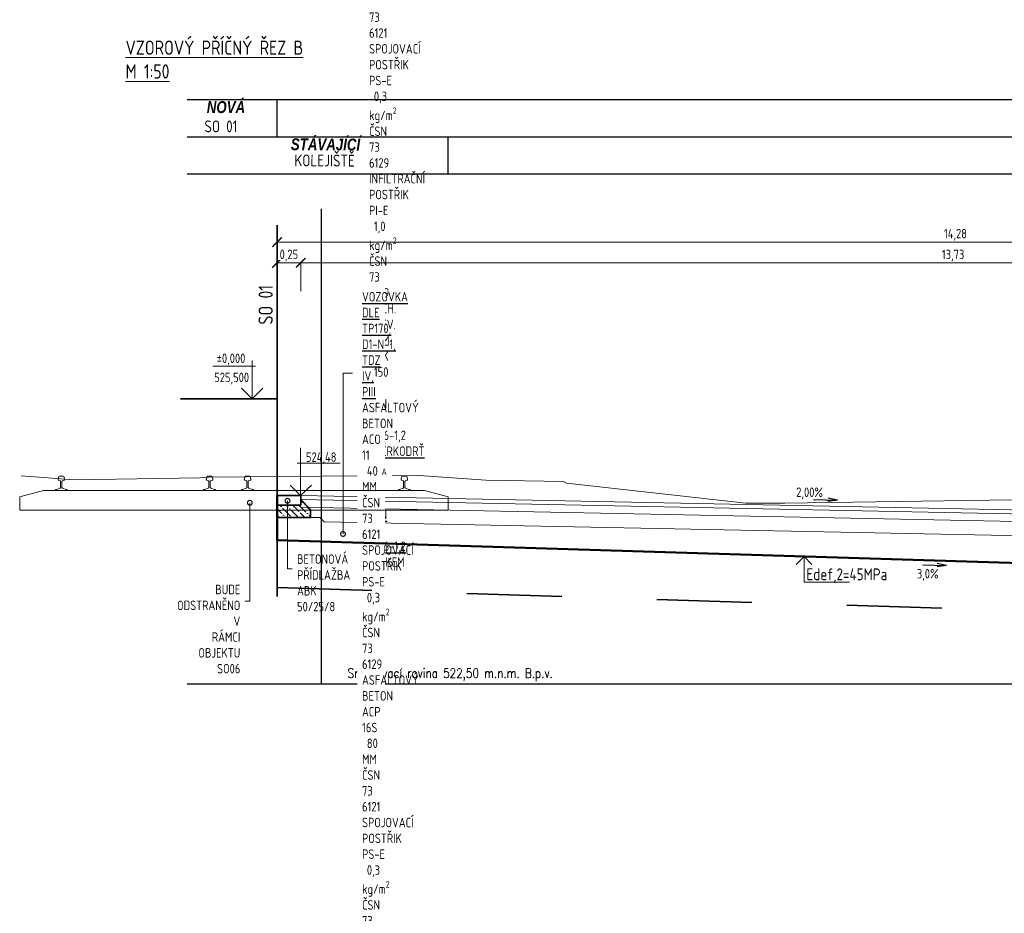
# Model space of a CAD drawing. Header units: metres. Extents: x 3405 to 3724, y 1602 to 1659.
# Tile 4 of 21: x 3405 to 3415, y 1619 to 1628. Entities that reach past the tile are written whole.
import ezdxf
from ezdxf import colors
from ezdxf.entities.mleader import LeaderData, LeaderLine
from ezdxf.enums import TextEntityAlignment as Align
from ezdxf.math import Vec2, Vec3

# ---------------------------------------------------------------- set-up
doc = ezdxf.new("R2010")
doc.units = ezdxf.units.M
doc.header["$LTSCALE"] = 0.5
for name, pattern in [('A_CARA_15', [7.6, 5, -1.3, 0, -1.3]), ('A_CARA_20', [14.4, 5, -2, 5, -0.8, 0, -0.8, 0, -0.8]), ('B_CARA_04', [4, 2, -2])]:
    doc.linetypes.add(name, pattern=pattern)
for name, color, linetype, lineweight in [('RP_Komunikace', 240, 'Continuous', 35), ('RP_VZ_novy', 240, 'Continuous', 18), ('RP_VZ_novy_koty', 240, 'Continuous', 35), ('RP_VZ_novy_plan', 240, 'Continuous', 50), ('RP_VZ_novy_popis', 240, 'Continuous', 35), ('RP_VZ_novy_popis-SO04_2-CH', 240, 'Continuous', 25), ('RP_VZ_novy_popis-SO04_2-P', 240, 'Continuous', 25), ('RP_VZ_novy_srafy', 240, 'Continuous', 18), ('RP_VZ_novy_vymena_plane', 25, 'B_CARA_04', 35), ('RP_VZ_popis', 240, 'Continuous', 35), ('RP_VZ_stavajici', 251, 'A_CARA_20', 18), ('RP_VZ_stávající', 251, 'B_CARA_04', 25), ('RP_VZ_terén', 3, 'Continuous', 18), ('SS_STAV.OK-PODKLADY', 252, 'Continuous', 13)]:
    doc.layers.add(name, color=color, linetype=linetype, lineweight=lineweight)
doc.layers.add('RP_VZ_srafy_hranice', color=111, linetype='Continuous', lineweight=18, plot=False)
doc.layers.add('RP_VZ_srovnavaci rovina', color=8, linetype='Continuous')
doc.styles.add('PM-Poznámka', font='isocpeur.ttf', dxfattribs={"width": 0.8})
doc.styles.add('PM2_Poznámkový', font='isocpeur.ttf', dxfattribs={"width": 0.8, "height": 2})
doc.styles.add('PM_pozn', font='isocpeur.ttf', dxfattribs={"width": 0.8})
doc.styles.add('romans80', font='romans.shx', dxfattribs={"width": 0.8})
doc.dimstyles.new('PM-Kom_Pozn', dxfattribs={"dimscale": 0, "dimtxt": 2, "dimasz": 2, "dimexe": 0, "dimexo": 5, "dimgap": 0.35, "dimtad": 1, "dimzin": 1, "dimtxsty": 'PM-Poznámka', "dimblk": 'ARCHTICK', "dimcen": 2.5, "dimclrd": 256, "dimclre": 256, "dimclrt": 256, "dimaunit": 2, "dimadec": 6, "dimazin": 0, "dimtfac": 1, "dimtmove": 1, "dimatfit": 3, "dimldrblk": 'DOTSMALL', "dimfxl": 10, "dimfxlon": 1, "dimtfill": 1, "dimlwd": 18, "dimlwe": 18, "dimarcsym": 0})

# ---------------------------------------------------------------- blocks, each defined once
blk = doc.blocks.new('_DotSmall')
at = {"color": 0, "linetype": 'ByBlock', "const_width": 0.5}
blk.add_lwpolyline([(-0.0625, 0, 1), (0.0625, 0, 1)], format="xyb", close=True, dxfattribs=at)
blk = doc.blocks.new('S49')
blk.add_lwpolyline([(62, 0), (0, 0), (-62, 0), (-62, 8, -0.414214), (-60, 10), (-52, 10), (-13, 23, 0.325197), (-7, 31), (-7, 94, 0.302499), (-10, 99), (-31, 108, -0.343815), (-34, 113), (-30, 140, -0.371038), (-20, 149), (0, 149), (20, 149, -0.371038), (30, 140), (34, 113, -0.343815), (31, 108), (10, 99, 0.302499), (7, 94), (7, 31, 0.325197), (13, 23), (52, 10), (60, 10, -0.414214), (62, 8)], format="xyb", close=True)
blk = doc.blocks.new('_ARCHTICK')
at = {"color": 0, "linetype": 'ByBlock', "const_width": 0.15}
blk.add_lwpolyline([(-0.5, -0.5), (0.5, 0.5)], dxfattribs=at)
blk = doc.blocks.new('*D19')
at = {"layer": 'Defpoints', "color": 0, "transparency": 16777216}
for p in [(3407.468, 1623.373), (3407.718, 1623.373)]:
    blk.add_point(p, dxfattribs=at)
at = {"layer": 'RP_VZ_novy', "linetype": 'Continuous', "lineweight": 18, "transparency": 16777216}
for p, q in [((3407.468, 1625.524), (3407.468, 1625.824)), ((3407.468, 1625.824), (3407.718, 1625.824)), ((3407.718, 1625.524), (3407.718, 1625.824))]:
    blk.add_line(p, q, dxfattribs=at)
at = {"layer": 'RP_VZ_novy', "lineweight": 18, "transparency": 16777216, "xscale": 0.1, "yscale": 0.1, "zscale": 0.1, "rotation": 180}
blk.add_blockref('_ARCHTICK', (3407.468, 1625.824), dxfattribs=at)
at = {"layer": 'RP_VZ_novy', "lineweight": 18, "transparency": 16777216, "xscale": 0.1, "yscale": 0.1, "zscale": 0.1}
blk.add_blockref('_ARCHTICK', (3407.718, 1625.824), dxfattribs=at)
at = {"layer": 'RP_VZ_novy', "transparency": 16777216, "insert": (3407.593, 1625.901), "char_height": 0.1, "attachment_point": 5, "style": 'PM-Poznámka', "bg_fill": 3, "box_fill_scale": 1.1, "bg_fill_color": 256, "bg_fill_true_color": 13158600, "bg_fill_transparency": 0}
blk.add_mtext('0,25', dxfattribs=at)
at = {"layer": 'Defpoints', "color": 0, "transparency": 16777216}
blk.add_point((3407.718, 1625.824), dxfattribs=at)
blk = doc.blocks.new('*D20')
at = {"layer": 'Defpoints', "color": 0, "transparency": 16777216}
for p in [(3421.451, 1625.824), (3407.718, 1623.373), (3421.451, 1623.094)]:
    blk.add_point(p, dxfattribs=at)
at = {"layer": 'RP_VZ_novy', "linetype": 'Continuous', "lineweight": 18, "transparency": 16777216}
for p, q in [((3407.718, 1625.524), (3407.718, 1625.824)), ((3407.718, 1625.824), (3421.451, 1625.824)), ((3421.451, 1625.524), (3421.451, 1625.824))]:
    blk.add_line(p, q, dxfattribs=at)
at = {"layer": 'RP_VZ_novy', "lineweight": 18, "transparency": 16777216, "xscale": 0.1, "yscale": 0.1, "zscale": 0.1, "rotation": 180}
blk.add_blockref('_ARCHTICK', (3407.718, 1625.824), dxfattribs=at)
at = {"layer": 'RP_VZ_novy', "lineweight": 18, "transparency": 16777216, "xscale": 0.1, "yscale": 0.1, "zscale": 0.1}
blk.add_blockref('_ARCHTICK', (3421.451, 1625.824), dxfattribs=at)
at = {"layer": 'RP_VZ_novy', "transparency": 16777216, "insert": (3414.584, 1625.901), "char_height": 0.1, "attachment_point": 5, "style": 'PM-Poznámka', "bg_fill": 3, "box_fill_scale": 1.1, "bg_fill_color": 256, "bg_fill_true_color": 13158600, "bg_fill_transparency": 0}
blk.add_mtext('13,73', dxfattribs=at)
blk = doc.blocks.new('*D23')
at = {"layer": 'Defpoints', "color": 0, "transparency": 16777216}
for p in [(3421.751, 1626.042), (3407.468, 1623.373), (3421.751, 1623.217)]:
    blk.add_point(p, dxfattribs=at)
at = {"layer": 'RP_VZ_novy_koty', "linetype": 'Continuous', "lineweight": 18, "transparency": 16777216}
for p, q in [((3407.468, 1625.542), (3407.468, 1626.042)), ((3407.468, 1626.042), (3421.751, 1626.042)), ((3421.751, 1625.542), (3421.751, 1626.042))]:
    blk.add_line(p, q, dxfattribs=at)
at = {"layer": 'RP_VZ_novy_koty', "lineweight": 18, "transparency": 16777216, "xscale": 0.1, "yscale": 0.1, "zscale": 0.1, "rotation": 180}
blk.add_blockref('_ARCHTICK', (3407.468, 1626.042), dxfattribs=at)
at = {"layer": 'RP_VZ_novy_koty', "lineweight": 18, "transparency": 16777216, "xscale": 0.1, "yscale": 0.1, "zscale": 0.1}
blk.add_blockref('_ARCHTICK', (3421.751, 1626.042), dxfattribs=at)
at = {"layer": 'RP_VZ_novy_koty', "transparency": 16777216, "insert": (3414.609, 1626.12), "char_height": 0.1, "attachment_point": 5, "style": 'PM-Poznámka', "bg_fill": 3, "box_fill_scale": 1.1, "bg_fill_color": 256, "bg_fill_true_color": 13158600, "bg_fill_transparency": 0}
blk.add_mtext('14,28', dxfattribs=at)

msp = doc.modelspace()

# ---------------------------------------------------------------- hatches: boundary and pattern name
at = {"layer": 'RP_VZ_novy_srafy', "lineweight": 15}
h = msp.add_hatch(dxfattribs=at)
h.set_pattern_fill('ANSI36', color=256, scale=0.015, angle=90)
h.set_pattern_definition([(135, (34.98061, -9.536417), (-0.09260889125, 0.02525697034), [0.1190625, -0.0238125, 0, -0.0238125])])
h.paths.add_polyline_path([(3407.468, 1623.273), (3407.468, 1623.143), (3407.82, 1623.143), (3407.82, 1623.228), (3407.718, 1623.331), (3407.718, 1623.273)])

# ---------------------------------------------------------------- linework, layer by layer
at = {"layer": 'RP_VZ_novy', "color": 240, "lineweight": 25}
msp.add_line((3407.468, 1627.152), (3407.468, 1627.542), dxfattribs=at)
at = {"layer": 'RP_VZ_novy', "lineweight": 35}
for points in [[(3407.467, 1623.143), (3407.82, 1623.143), (3407.82, 1623.228), (3407.718, 1623.331), (3407.718, 1623.273), (3407.467, 1623.273)], [(3407.467, 1623.143), (3407.468, 1623.273)]]:
    msp.add_lwpolyline(points, dxfattribs=at)
msp.add_lwpolyline([(3407.468, 1623.273), (3407.718, 1623.273), (3407.718, 1623.373), (3407.468, 1623.373)], close=True, dxfattribs=at)
at = {"layer": 'RP_VZ_novy'}
msp.add_lwpolyline([(3407.82, 1623.143), (3407.92, 1623.143), (3407.965, 1623.098)], dxfattribs=at)
at = {"layer": 'RP_VZ_novy_koty', "color": 241}
for p, q in [((3407.468, 1622.313), (3407.468, 1626.222)), ((3407.468, 1624.393), (3406.451, 1624.393))]:
    msp.add_line(p, q, dxfattribs=at)
at = {"layer": 'RP_VZ_novy_koty', "color": 241, "linetype": 'Continuous', "lineweight": 18}
for p, q in [((3407.206, 1624.796), (3407.206, 1624.393)), ((3406.791, 1624.735), (3407.241, 1624.735)), ((3407.206, 1624.393), (3407.094, 1624.506)), ((3407.319, 1624.506), (3407.206, 1624.393))]:
    msp.add_line(p, q, dxfattribs=at)
at = {"layer": 'RP_VZ_novy_plan'}
msp.add_lwpolyline([(3407.468, 1622.905), (3407.468, 1623.373)], dxfattribs=at)
at = {"layer": 'RP_VZ_novy_popis-SO04_2-P', "lineweight": 25}
for p, q in [((3413.116, 1623.331), (3413.366, 1623.326)), ((3413.366, 1623.326), (3413.268, 1623.345)), ((3413.366, 1623.326), (3413.267, 1623.311)), ((3414.265, 1622.644), (3414.515, 1622.639)), ((3414.515, 1622.639), (3414.417, 1622.658)), ((3414.515, 1622.639), (3414.417, 1622.623))]:
    msp.add_line(p, q, dxfattribs=at)
at = {"layer": 'RP_VZ_novy_popis-SO04_2-P', "lineweight": 18}
for points in [[(3412.932, 1622.65), (3413.015, 1622.733), (3413.099, 1622.65)], [(3413.015, 1622.733), (3413.015, 1622.462), (3413.495, 1622.462)]]:
    msp.add_lwpolyline(points, dxfattribs=at)
at = {"layer": 'RP_VZ_srafy_hranice'}
msp.add_lwpolyline([(3407.468, 1623.273), (3407.468, 1623.143), (3407.82, 1623.143), (3407.82, 1623.228), (3407.718, 1623.331), (3407.718, 1623.273)], close=True, dxfattribs=at)
at = {"layer": 'RP_VZ_srovnavaci rovina', "linetype": 'A_CARA_15', "ltscale": 2}
msp.add_line((3407.938, 1621.393), (3407.938, 1626.393), dxfattribs=at)
at = {"layer": 'RP_VZ_srovnavaci rovina'}
msp.add_line((3406.524, 1621.393), (3423.191, 1621.393), dxfattribs=at)
at = {"layer": 'RP_VZ_terén'}
msp.add_lwpolyline([(3404.774, 1623.582), (3405.334, 1623.54), (3406.656, 1623.559), (3406.754, 1623.567), (3406.755, 1623.567), (3407.144, 1623.572), (3407.144, 1623.572), (3407.249, 1623.574), (3407.938, 1623.578), (3408.965, 1623.584), (3409.667, 1623.535), (3410.485, 1623.522), (3410.514, 1623.506), (3412.401, 1623.295), (3412.813, 1623.293), (3415.929, 1623.341), (3422.77, 1623.26), (3423.191, 1623.282)], dxfattribs=at)
at = {"layer": 'SS_STAV.OK-PODKLADY'}
msp.add_line((3404.76, 1623.359), (3405.01, 1623.429), dxfattribs=at)
msp.add_lwpolyline([(3405.01, 1623.429), (3405.874, 1623.429)], dxfattribs=at)

# ---------------------------------------------------------------- block references
at = {"layer": 'SS_STAV.OK-PODKLADY', "xscale": 0.001, "yscale": 0.001, "zscale": 0.001}
for p in [(3405.198, 1623.429), (3405.198, 1623.429), (3406.758, 1623.429), (3406.758, 1623.429), (3407.158, 1623.429), (3407.158, 1623.429)]:
    msp.add_blockref('S49', p, dxfattribs=at)

# ---------------------------------------------------------------- texts
at = {"layer": 'RP_Komunikace', "color": 241, "linetype": 'Continuous', "lineweight": 50, "style": 'PM-Poznámka', "width": 0.8}
msp.add_text('SO 01', height=0.15, rotation=90, dxfattribs=at).set_placement((3407.424, 1625.174))
at = {"layer": 'RP_VZ_novy_koty', "color": 241, "linetype": 'Continuous', "lineweight": 15, "style": 'PM_pozn', "width": 0.8}
for s, p in [('%%P0,000', (3407.135, 1624.739)), ('525,500', (3407.174, 1624.538))]:
    msp.add_text(s, height=0.1, dxfattribs=at).set_placement(p, align=Align.BOTTOM_RIGHT)
at = {"layer": 'RP_VZ_novy_popis-SO04_2-P', "style": 'PM-Poznámka', "width": 0.8}
for s, p in [('2,00%%%', (3412.933, 1623.329)), ('3,0%', (3414.203, 1622.471))]:
    msp.add_text(s, height=0.1, dxfattribs=at).set_placement(p, align=Align.BOTTOM_LEFT)
msp.add_text('Edef,2=45MPa', height=0.125, dxfattribs=at).set_placement((3413.892, 1622.445), align=Align.BOTTOM_RIGHT)
at = {"layer": 'RP_VZ_popis', "color": 241, "lineweight": 15, "char_height": 0.125, "attachment_point": 1, "style": 'PM2_Poznámkový'}
for s, insert, width in [('{\\fArial|b1|i1|c238|p38;NOVÁ }', (3406.729, 1627.526), 26.87241), ('SO 01', (3406.704, 1627.323), 37.75018)]:
    msp.add_mtext(s, dxfattribs=dict(at, insert=insert, width=width))
at = {"layer": 'RP_VZ_srovnavaci rovina', "lineweight": 35, "insert": (3409.292, 1621.554), "char_height": 0.1, "attachment_point": 2, "style": 'romans80'}
msp.add_mtext('Srovnávací rovina 522,50 m.n.m. B.p.v.', dxfattribs=at)
at = {"layer": 'RP_VZ_stavajici', "insert": (3405.874, 1628.164), "char_height": 0.15, "width": 2.10917, "attachment_point": 1, "style": 'PM2_Poznámkový'}
msp.add_mtext('{\\LVZOROVÝ PŘÍČNÝ ŘEZ B\\PM 1:50}', dxfattribs=at)

# ---------------------------------------------------------------- leaders
at = {"layer": 'RP_VZ_stavajici', "ltscale": 0.5}
ml = msp.add_multileader_mtext('Standard', dxfattribs=at)
ml.set_content('\\A1;BUDE ODSTRANĚNO V RÁMCI OBJEKTU SO06', color=256, style='PM-Poznámka')
ml.set_leader_properties(color=256, linetype='Continuous', lineweight=18)
ml.set_arrow_properties(name='DOTSMALL')
ml.build(insert=Vec2(0, 0))
ml.multileader.update_dxf_attribs({"text_left_attachment_type": 2, "text_right_attachment_type": 2, "dogleg_length": 1, "arrow_head_size": 0.1, "scale": 0.05})
ctx = ml.context
ctx.base_point, ctx.scale, ctx.char_height, ctx.arrow_head_size, ctx.landing_gap_size, ctx.plane_origin = Vec3(3405.992, 1622.261), 0.05, 0.1, 0.1, 0.05, Vec3(3409.832, 1622.445)
ctx.left_attachment, ctx.right_attachment, ctx.text_align_type = 2, 2, 2
notes = []
notes.append((ctx, [(0, (1, 1, 0), (3407.182, 1622.261), (-1, 0), 0.05, [(0, [(3407.182, 1623.298)], 0, [])])]))
ctx.mtext.insert, ctx.mtext.width, ctx.mtext.defined_height, ctx.mtext.alignment, ctx.mtext.flow_direction = Vec3(3407.082, 1622.435), 1.28617, 0.604, 3, 5
for ctx, leaders in notes:
    for number, flags, end, landing, length, lines in leaders:
        leader = LeaderData()
        leader.index, (leader.has_last_leader_line, leader.has_dogleg_vector, leader.attachment_direction) = number, flags
        leader.last_leader_point, leader.dogleg_vector, leader.dogleg_length = Vec3(end), Vec3(landing), length
        for number, points, colour, breaks in lines:
            line = LeaderLine()
            line.index, line.vertices, line.color, line.breaks = number, Vec3.list(points), colors.encode_raw_color(colour), breaks
            leader.lines.append(line)
        ctx.leaders.append(leader)

# ---------------------------------------------------------------- next in the draw order: leaders
at = {"layer": 'RP_VZ_novy_popis-SO04_2-CH'}
ml = msp.add_multileader_mtext('Standard', dxfattribs=at)
ml.set_content('\\A1;\\pxt15,r22,24;{\\LVOZOVKA DLE TP170, D1-N-1, TDZ IV, PIII\\P\\pt14,r27,30,40;}ASFALTOVÝ BETON^IACO 11^I40 MM^IČSN 73 6121\\P\\pt14,r27,30;SPOJOVACÍ POSTŘIK^IPS-E^I0,3 kg/m{\\H0.7x;\\S2^ ;}^IČSN 73 6129\\P\\pt14,r27,30,40;ASFALTOVÝ BETON^IACP 16S^I80 MM^IČSN 73 6121\\P\\pt14,r27,30;SPOJOVACÍ POSTŘIK^IPS-E^I0,3 kg/m{\\H0.7x;\\S2^ ;\\H1.42857x;^IČSN 73 6129\\P}INFILTRAČNÍ POSTŘIK^IPI-E^I1,0 kg/m{\\H0.7x;\\S2^ ;\\H1.42857x;^IČSN 73 6129}\\PMECH. ZPEV. KAM.^IMZK^I150 MM^IČSN 73 6126-1,2{\\L\\PŠTĚRKODRŤ^IŠD\\H0.7x;\\S^ A;\\H1.42857x;^I200 MM^IČSN 73 6126-1,2\\P\\pt15,r27,36;\\lCELKEM^I^I470 MM}', color=256, style='PM-Poznámka')
ml.set_leader_properties(color=256, linetype='Continuous', lineweight=18)
ml.set_arrow_properties(name='DOTSMALL')
ml.build(insert=Vec2(0, 0))
ml.multileader.update_dxf_attribs({"text_left_attachment_type": 2, "text_right_attachment_type": 2, "dogleg_length": 2, "arrow_head_size": 0.1, "scale": 0.05})
ctx = ml.context
ctx.base_point, ctx.scale, ctx.char_height, ctx.arrow_head_size, ctx.landing_gap_size, ctx.plane_origin = Vec3(3408.337, 1632.805), 0.05, 0.1, 0.1, 0.1, Vec3(3408.237, 1630.989)
ctx.left_attachment, ctx.right_attachment = 2, 2
notes = []
notes.append((ctx, [(0, (1, 1, 0), (3408.237, 1632.805), (1, 0), 0.1, [(0, [(3408.237, 1631.115)], 0, [])])]))
ctx.mtext.insert, ctx.mtext.width, ctx.mtext.defined_height, ctx.mtext.flow_direction = Vec3(3408.437, 1633.662), 3.862, 1.816, 5
ctx.mtext.has_bg_fill, ctx.mtext.bg_color, ctx.mtext.bg_scale_factor, ctx.mtext.bg_transparency, ctx.mtext.use_window_bg_color = 1, -1027028792, 1.5, 0, 1
for ctx, leaders in notes:
    for number, flags, end, landing, length, lines in leaders:
        leader = LeaderData()
        leader.index, (leader.has_last_leader_line, leader.has_dogleg_vector, leader.attachment_direction) = number, flags
        leader.last_leader_point, leader.dogleg_vector, leader.dogleg_length = Vec3(end), Vec3(landing), length
        for number, points, colour, breaks in lines:
            line = LeaderLine()
            line.index, line.vertices, line.color, line.breaks = number, Vec3.list(points), colors.encode_raw_color(colour), breaks
            leader.lines.append(line)
        ctx.leaders.append(leader)

# ---------------------------------------------------------------- next in the draw order: linework, layer by layer
at = {"layer": 'RP_VZ_novy', "color": 240, "lineweight": 25}
msp.add_line((3406.524, 1627.542), (3422.251, 1627.542), dxfattribs=at)
at = {"layer": 'RP_VZ_novy'}
for points in [[(3407.717, 1623.333), (3421.45, 1623.057)], [(3407.718, 1623.373), (3421.451, 1623.097)], [(3407.715, 1623.253), (3421.394, 1622.978)], [(3407.965, 1623.098), (3421.301, 1622.83)]]:
    msp.add_lwpolyline(points, dxfattribs=at)
at = {"layer": 'RP_VZ_stávající', "linetype": 'Continuous'}
for p, q in [((3406.524, 1627.152), (3423.191, 1627.152)), ((3409.27, 1626.762), (3409.27, 1627.152)), ((3406.524, 1626.762), (3423.191, 1626.762))]:
    msp.add_line(p, q, dxfattribs=at)

# ---------------------------------------------------------------- next in the draw order: texts
at = {"layer": 'RP_VZ_stávající', "linetype": 'Continuous', "char_height": 0.125, "attachment_point": 1, "rotation": 359.7081, "style": 'PM2_Poznámkový'}
for s, insert, width in [('{\\fArial|b1|i1|c238|p38;STÁVAJÍCÍ}', (3407.614, 1627.135), 26.87241), ('KOLEJIŠTĚ', (3407.652, 1626.965), 37.75018)]:
    msp.add_mtext(s, dxfattribs=dict(at, insert=insert, width=width))

# ---------------------------------------------------------------- next in the draw order: leaders
at = {"layer": 'RP_VZ_novy_popis-SO04_2-CH'}
ml = msp.add_multileader_mtext('Standard', dxfattribs=at)
ml.set_content('\\A1;\\pxt15,r22,24;{\\LVOZOVKA DLE TP170, D1-N-1, TDZ IV, PIII\\P\\pt14,r27,30,40;}ASFALTOVÝ BETON^IACO 11^I40 MM^IČSN 73 6121\\P\\pt14,r27,30;SPOJOVACÍ POSTŘIK^IPS-E^I0,3 kg/m{\\H0.7x;\\S2^ ;}^IČSN 73 6129\\P\\pt14,r27,30,40;ASFALTOVÝ BETON^IACP 16S^I80 MM^IČSN 73 6121\\P\\pt14,r27,30;SPOJOVACÍ POSTŘIK^IPS-E^I0,3 kg/m{\\H0.7x;\\S2^ ;\\H1.42857x;^IČSN 73 6129\\P}INFILTRAČNÍ POSTŘIK^IPI-E^I1,0 kg/m{\\H0.7x;\\S2^ ;\\H1.42857x;^IČSN 73 6129}\\PMECH. ZPEV. KAM.^IMZK^I150 MM^IČSN 73 6126-1,2{\\L\\PŠTĚRKODRŤ^IŠD\\H0.7x;\\S^ A;\\H1.42857x;^I200 MM^IČSN 73 6126-1,2\\P\\pt15,r27,36;\\lCELKEM^I^I470 MM}', color=256, style='PM-Poznámka')
ml.set_leader_properties(color=256, linetype='Continuous', lineweight=18)
ml.set_arrow_properties(name='DOTSMALL')
ml.build(insert=Vec2(0, 0))
ml.multileader.update_dxf_attribs({"text_left_attachment_type": 2, "text_right_attachment_type": 2, "dogleg_length": 2, "arrow_head_size": 0.1, "scale": 0.05})
ctx = ml.context
ctx.base_point, ctx.scale, ctx.char_height, ctx.arrow_head_size, ctx.landing_gap_size, ctx.plane_origin = Vec3(3408.263, 1624.661), 0.05, 0.1, 0.1, 0.1, Vec3(3408.163, 1622.844)
ctx.left_attachment, ctx.right_attachment = 2, 2
notes = []
notes.append((ctx, [(0, (1, 1, 0), (3408.163, 1624.661), (1, 0), 0.1, [(0, [(3408.163, 1622.97)], 0, [])])]))
ctx.mtext.insert, ctx.mtext.width, ctx.mtext.defined_height, ctx.mtext.flow_direction = Vec3(3408.363, 1625.517), 3.862, 1.816, 5
ctx.mtext.has_bg_fill, ctx.mtext.bg_color, ctx.mtext.bg_scale_factor, ctx.mtext.bg_transparency, ctx.mtext.use_window_bg_color = 1, -1027028792, 1.5, 0, 1
for ctx, leaders in notes:
    for number, flags, end, landing, length, lines in leaders:
        leader = LeaderData()
        leader.index, (leader.has_last_leader_line, leader.has_dogleg_vector, leader.attachment_direction) = number, flags
        leader.last_leader_point, leader.dogleg_vector, leader.dogleg_length = Vec3(end), Vec3(landing), length
        for number, points, colour, breaks in lines:
            line = LeaderLine()
            line.index, line.vertices, line.color, line.breaks = number, Vec3.list(points), colors.encode_raw_color(colour), breaks
            leader.lines.append(line)
        ctx.leaders.append(leader)

# ---------------------------------------------------------------- next in the draw order: linework, layer by layer
at = {"layer": 'RP_VZ_novy_plan'}
msp.add_lwpolyline([(3407.468, 1622.905), (3420.743, 1622.493)], dxfattribs=at)
at = {"layer": 'RP_VZ_novy_vymena_plane'}
msp.add_lwpolyline([(3407.468, 1622.405), (3421.253, 1621.977)], dxfattribs=at)
at = {"layer": 'SS_STAV.OK-PODKLADY'}
msp.add_line((3409.27, 1623.359), (3409.02, 1623.429), dxfattribs=at)
for points in [[(3409.27, 1623.359), (3409.27, 1623.219), (3404.76, 1623.219), (3404.76, 1623.359)], [(3405.874, 1623.429), (3408.265, 1623.429)], [(3408.265, 1623.429), (3408.665, 1623.429)], [(3408.62, 1623.429), (3409.02, 1623.429)], [(3408.62, 1623.429), (3409.02, 1623.429)]]:
    msp.add_lwpolyline(points, dxfattribs=at)

# ---------------------------------------------------------------- next in the draw order: block references
at = {"layer": 'SS_STAV.OK-PODKLADY', "xscale": 0.001, "yscale": 0.001, "zscale": 0.001}
msp.add_blockref('S49', (3408.808, 1623.429), dxfattribs=at)
msp.add_blockref('S49', (3408.808, 1623.429), dxfattribs=at)

# ---------------------------------------------------------------- next in the draw order: leaders
at = {"layer": 'RP_VZ_novy_popis', "ltscale": 0.5}
ml = msp.add_multileader_mtext('Standard', dxfattribs=at)
ml.set_content('\\A1;BETONOVÁ PŘÍDLAŽBA ABK 50/25/8 ', color=256, style='PM-Poznámka')
ml.set_leader_properties(color=256, linetype='Continuous', lineweight=18)
ml.set_arrow_properties(name='DOTSMALL')
ml.build(insert=Vec2(0, 0))
ml.multileader.update_dxf_attribs({"text_left_attachment_type": 2, "text_right_attachment_type": 2, "dogleg_length": 1, "arrow_head_size": 0.1, "scale": 0.05})
ctx = ml.context
ctx.base_point, ctx.scale, ctx.char_height, ctx.arrow_head_size, ctx.landing_gap_size, ctx.plane_origin = Vec3(3407.629, 1622.602), 0.05, 0.1, 0.1, 0.05, Vec3(3410.23, 1622.467)
ctx.left_attachment, ctx.right_attachment = 2, 2
notes = []
notes.append((ctx, [(1, (1, 1, 0), (3407.579, 1622.602), (1, 0), 0.05, [(0, [(3407.579, 1623.319)], 0, [])])]))
ctx.mtext.insert, ctx.mtext.width, ctx.mtext.defined_height, ctx.mtext.flow_direction = Vec3(3407.679, 1622.755), 1.28617, 0.604, 5
for ctx, leaders in notes:
    for number, flags, end, landing, length, lines in leaders:
        leader = LeaderData()
        leader.index, (leader.has_last_leader_line, leader.has_dogleg_vector, leader.attachment_direction) = number, flags
        leader.last_leader_point, leader.dogleg_vector, leader.dogleg_length = Vec3(end), Vec3(landing), length
        for number, points, colour, breaks in lines:
            line = LeaderLine()
            line.index, line.vertices, line.color, line.breaks = number, Vec3.list(points), colors.encode_raw_color(colour), breaks
            leader.lines.append(line)
        ctx.leaders.append(leader)

# ---------------------------------------------------------------- next in the draw order: dimensions: what is measured, and where the dimension line sits
at = {"layer": 'RP_VZ_novy'}
dim = msp.add_linear_dim(base=(3407.718, 1625.824), p1=(3407.468, 1623.373), p2=(3407.718, 1623.373), dimstyle='PM-Kom_Pozn', override={"dimfxl": 6}, dxfattribs=at)
dim.commit()
dim.dimension.update_dxf_attribs({"geometry": '*D19', "text_midpoint": (3407.593, 1625.901)})

# ---------------------------------------------------------------- next in the draw order: dimensions: what is measured, and where the dimension line sits
dim = msp.add_linear_dim(base=(3421.451, 1625.824), p1=(3407.718, 1623.373), p2=(3421.451, 1623.094), dimstyle='PM-Kom_Pozn', override={"dimfxl": 6}, dxfattribs=at)
dim.commit()
dim.dimension.update_dxf_attribs({"geometry": '*D20', "text_midpoint": (3414.584, 1625.901)})

# ---------------------------------------------------------------- next in the draw order: dimensions: what is measured, and where the dimension line sits
at = {"layer": 'RP_VZ_novy_koty'}
dim = msp.add_linear_dim(base=(3421.751, 1626.042), p1=(3407.468, 1623.373), p2=(3421.751, 1623.217), dimstyle='PM-Kom_Pozn', dxfattribs=at)
dim.commit()
dim.dimension.update_dxf_attribs({"geometry": '*D23', "text_midpoint": (3414.609, 1626.12)})

# ---------------------------------------------------------------- next in the draw order: linework, layer by layer
at = {"layer": 'RP_VZ_novy_koty', "linetype": 'Continuous', "lineweight": 18}
for p, q in [((3407.717, 1623.875), (3407.717, 1623.373)), ((3408.133, 1623.715), (3407.682, 1623.715)), ((3407.717, 1623.373), (3407.605, 1623.485)), ((3407.717, 1623.373), (3407.83, 1623.485))]:
    msp.add_line(p, q, dxfattribs=at)

# ---------------------------------------------------------------- next in the draw order: texts
at = {"layer": 'RP_VZ_novy_koty', "linetype": 'Continuous', "lineweight": 15, "style": 'PM_pozn', "width": 0.8}
msp.add_text('524,48', height=0.1, dxfattribs=at).set_placement((3408.094, 1623.699), align=Align.BOTTOM_RIGHT)

doc.saveas('drawing.dxf')
